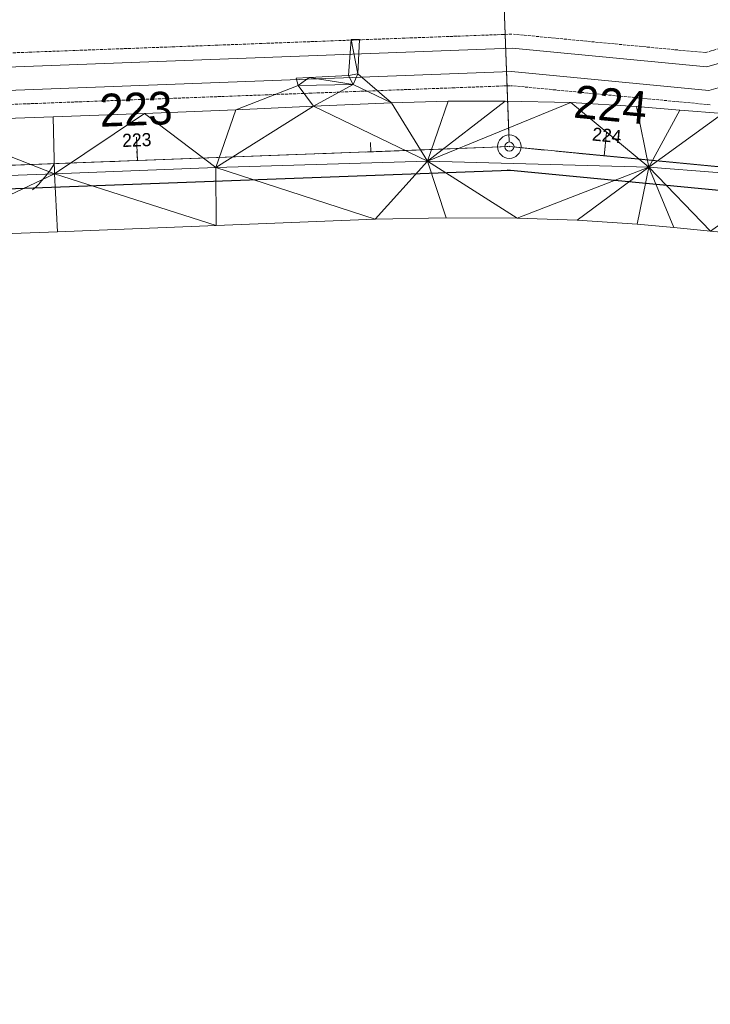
# Model space of a CAD drawing. Extents: x 2399984 to 2508823, y 556481 to 592637.
# Tile 141 of 158: x 2435943 to 2436090, y 570239 to 570449. Entities that reach past the tile are written whole.
import ezdxf
from ezdxf.enums import TextEntityAlignment as Align

# ---------------------------------------------------------------- set-up
doc = ezdxf.new("R2010")
doc.units = 0
doc.header["$MEASUREMENT"] = 0
for name, pattern in [('cl20', [100, 5, -5, 80, -5, 5]), ('cl50', [100, 7.5, -7.5, 70, -7.5, 7.5]), ('constlimit', [0.85, 0.65, -0.1, -0.1])]:
    doc.linetypes.add(name, pattern=pattern)
for name, color, linetype, lineweight in [('DT_X_Triangles', 91, 'Continuous', 0), ('GE_P_CL_20', 7, 'cl20', 13), ('GE_P_CL_50', 7, 'cl50', 13), ('PV_P_Walk', 241, 'Continuous', 13), ('RW_P_Const_Limits', 120, 'constlimit', 0), ('RW_X_CL_20', 6, 'cl20', 0)]:
    doc.layers.add(name, color=color, linetype=linetype, lineweight=lineweight)
doc.layers.add('GK_Visualization', color=30, linetype='Continuous', lineweight=13, plot=False)
doc.layers.add('SC_Scratch2', color=7, linetype='Continuous', lineweight=0, plot=False)
doc.styles.add('Style-font30', font='font30.shx')
doc.styles.add('Style-font31', font='font31.shx')

# ---------------------------------------------------------------- blocks, each defined once
blk = doc.blocks.new('X_18')
at = {"layer": 'GK_Visualization', "color": 1, "linetype": 'Continuous', "lineweight": 0}
for p, q in [((-0.07, -0.07), (0.07, 0.07)), ((-0.07, 0.07), (0.07, -0.07))]:
    blk.add_line(p, q, dxfattribs=at)

msp = doc.modelspace()

# ---------------------------------------------------------------- linework, layer by layer
at = {"layer": 'GE_P_CL_20', "linetype": 'Continuous'}
for p, q in [((2436047.34, 570422.8), (2436044.74, 570492.48)), ((2436017.79, 570420.7), (2436017.72, 570422.7)), ((2436067.68, 570419.86), (2436067.87, 570421.85)), ((2435967.83, 570418.83), (2435967.75, 570420.83))]:
    msp.add_line(p, q, dxfattribs=at)
at = {"layer": 'GE_P_CL_20'}
for p, q in [((2435768.12, 570411.36), (2436047.38, 570421.8)), ((2436047.38, 570421.8), (2436357.81, 570392.03))]:
    msp.add_line(p, q, dxfattribs=at)
at = {"layer": 'GE_P_CL_20', "linetype": 'Continuous'}
msp.add_circle((2436047.38, 570421.8), 1, dxfattribs=at)
at = {"layer": 'GE_P_CL_50', "linetype": 'Continuous'}
for p, q in [((2436047.29, 570424.3), (2436042.02, 570565.04)), ((2435967.83, 570418.83), (2435967.64, 570423.83)), ((2436067.68, 570419.86), (2436068.16, 570424.83))]:
    msp.add_line(p, q, dxfattribs=at)
at = {"layer": 'GE_P_CL_50'}
for p, q in [((2435768.12, 570411.36), (2436047.38, 570421.8)), ((2436047.38, 570421.8), (2436357.81, 570392.03))]:
    msp.add_line(p, q, dxfattribs=at)
at = {"layer": 'GE_P_CL_50', "linetype": 'Continuous'}
msp.add_circle((2436047.38, 570421.8), 2.5, dxfattribs=at)
at = {"layer": 'GE_P_CL_50', "linetype": 'Continuous', "extrusion": (0, 0, -1)}
msp.add_arc((-2435929.08, 570430.86), 24.54, 211.1308, 228.2731, dxfattribs=at)
at = {"layer": 'GK_Visualization', "color": 1, "flags": 128}
msp.add_lwpolyline([(2435795.48, 569701.9), (2435768.12, 570411.36), (2436047.38, 570421.8), (2436357.81, 570392.03)], dxfattribs=at)
msp.add_lwpolyline([(2435795.48, 569701.9), (2435768.12, 570411.36), (2436047.38, 570421.8), (2436357.81, 570392.03)], dxfattribs=at)
at = {"layer": 'PV_P_Walk'}
for p, q in [((2435776.11, 570432.67), (2436047.99, 570442.84)), ((2436089.59, 570438.85), (2436047.99, 570442.84)), ((2436089.59, 570438.85), (2436105.1, 570443.39)), ((2436090.07, 570433.78), (2436105.58, 570438.32)), ((2435776.29, 570427.68), (2436047.85, 570437.83)), ((2436090.07, 570433.78), (2436047.85, 570437.83))]:
    msp.add_line(p, q, dxfattribs=at)
at = {"layer": 'RW_P_Const_Limits'}
for p, q in [((2435773, 570435.56), (2436047.88, 570445.84)), ((2436089.3, 570441.89), (2436048.28, 570445.83)), ((2436089.3, 570441.89), (2436095.81, 570443.8)), ((2435866.93, 570428.07), (2436047.76, 570434.83)), ((2436090.36, 570430.74), (2436047.76, 570434.83))]:
    msp.add_line(p, q, dxfattribs=at)
at = {"layer": 'RW_X_CL_20'}
msp.add_line((2434772.45, 570374.13), (2436047.38, 570421.8), dxfattribs=at)
at = {"layer": 'SC_Scratch2', "color": 4, "linetype": 'Continuous', "lineweight": 30}
for p, q in [((2435768.31, 570406.36), (2436047.57, 570416.81)), ((2436046.9, 570416.83), (2436357.33, 570387.06))]:
    msp.add_line(p, q, dxfattribs=at)

# ---------------------------------------------------------------- block references
at = {"layer": 'GK_Visualization', "color": 1, "linetype": 'Continuous', "lineweight": 0}
msp.add_blockref('X_18', (2436047.38, 570421.8), dxfattribs=at)

# ---------------------------------------------------------------- texts
at = {"layer": 'GE_P_CL_20', "linetype": 'Continuous', "style": 'Style-font31'}
for s, rotation, p in [('224', 354.5222, (2436068.1, 570422.83)), ('223', 2.1417, (2435967.76, 570421.83))]:
    msp.add_text(s, height=2.8, rotation=rotation, dxfattribs=at).set_placement(p, align=Align.CENTER)
at = {"layer": 'GE_P_CL_50', "linetype": 'Continuous', "style": 'Style-font31'}
for s, rotation, p in [('224', 354.5222, (2436068.72, 570427.29)), ('223', 2.1417, (2435967.66, 570426.33))]:
    msp.add_text(s, height=7, rotation=rotation, dxfattribs=at).set_placement(p, align=Align.CENTER)
at = {"layer": 'GK_Visualization', "color": 1, "style": 'Style-font30'}
msp.add_text('TEMP83', height=0.14, dxfattribs=at).set_placement((2436047.38, 570421.8), align=Align.RIGHT)

# ---------------------------------------------------------------- meshes
at = {"layer": 'DT_X_Triangles'}
mesh = msp.add_polyface(dxfattribs=at)
corners = [(2435782.61, 570385.56), (2435787.49, 570397.66), (2435833.77, 570399.36), (2435797.7, 570370.76), (2435786.73, 570409.73), (2435787.12, 570421.03), (2435830.34, 570411.34), (2435787.35, 570398.83), (2435787.2, 570422.42), (2435829.08, 570423.89), (2435861.18, 570425.03), (2435891.6, 570413.84), (2435863.08, 570400.44), (2435893.28, 570426.16), (2435892.39, 570401.52), (2435950.13, 570415.99), (2435921.56, 570402.56), (2435921.54, 570427.16), (2435949.79, 570428.17), (2435950.73, 570403.6), (2435969.33, 570428.91), (2435984.58, 570417.37), (2435984.7, 570404.94), (2435988.87, 570429.69), (2436029.88, 570418.69), (2436018.66, 570406.31), (2436005.51, 570430.42), (2436002.19, 570434.9), (2436001.78, 570436.45), (2436004.54, 570436.56), (2436013.95, 570435.1), (2436012.95, 570437.03), (2436022.16, 570431.18), (2436013.57, 570444.71), (2436014.99, 570437.36), (2436015.35, 570444.72), (2436033.85, 570406.62), (2436034.31, 570431.52)]
mesh.append_faces([[corners[k] for k in face] for face in [(0, 1, 2), (0, 2, 3), (4, 5, 6), (4, 6, 7), (5, 8, 9), (5, 9, 6), (7, 6, 1), (1, 6, 2), (9, 10, 6), (6, 11, 12), (6, 12, 2), (6, 10, 11), (10, 13, 11), (12, 11, 14), (11, 15, 16), (11, 16, 14), (11, 13, 17), (11, 17, 15), (17, 18, 15), (16, 15, 19), (18, 20, 15), (15, 21, 22), (15, 22, 19), (15, 20, 21), (20, 23, 21), (21, 24, 25), (21, 25, 22), (21, 23, 26), (21, 26, 24), (23, 27, 26), (28, 29, 27), (27, 30, 26), (27, 29, 30), (29, 31, 30), (26, 30, 32), (26, 32, 24), (31, 33, 34), (31, 34, 30), (33, 35, 34), (30, 34, 32), (25, 24, 36), (32, 37, 24)]])
mesh = msp.add_polyface(dxfattribs=at)
corners = [(2436029.88, 570418.69), (2436049.04, 570406.51), (2436033.85, 570406.62), (2436034.31, 570431.52), (2436046.47, 570431.54), (2436060.55, 570431.2), (2436077.24, 570417.45), (2436061.88, 570406.12), (2436074.6, 570430.37), (2436074.7, 570405.24), (2436083.83, 570429.63), (2436082.56, 570404.51), (2436093.07, 570428.89), (2436106.44, 570415.17), (2436090.43, 570403.76), (2436098.63, 570402.96), (2436094.28, 570436.32), (2436097.77, 570430.24), (2436099.05, 570438.2), (2436102.77, 570431.68), (2436106.83, 570402.17), (2436105.82, 570432.56), (2436112.54, 570426.91), (2436112.44, 570414.72), (2436109.36, 570414.94), (2436116.98, 570396.86), (2436116.42, 570396.7), (2436141.63, 570423.35), (2436144.45, 570412.4), (2436129.85, 570400.51), (2436121.84, 570398.24), (2436141.75, 570425.24), (2436118.99, 570393.37), (2436123.86, 570394.69), (2436130.83, 570399.89), (2436139.7, 570397.88)]
mesh.append_faces([[corners[k] for k in face] for face in [(0, 1, 2), (0, 3, 4), (0, 4, 5), (0, 5, 6), (0, 6, 1), (1, 6, 7), (5, 8, 6), (7, 6, 9), (8, 10, 6), (9, 6, 11), (6, 12, 13), (6, 13, 14), (6, 14, 11), (6, 10, 12), (14, 13, 15), (12, 16, 17), (12, 17, 13), (16, 18, 17), (17, 18, 19), (17, 19, 13), (15, 13, 20), (18, 21, 19), (19, 21, 22), (19, 22, 23), (19, 23, 24), (19, 24, 13), (13, 24, 25), (13, 25, 20), (20, 25, 26), (24, 23, 25), (23, 27, 28), (23, 28, 29), (23, 29, 30), (23, 30, 25), (23, 22, 27), (22, 31, 27), (26, 25, 32), (25, 30, 32), (32, 30, 33), (30, 29, 34), (30, 34, 35), (30, 35, 33)]])

doc.saveas('drawing.dxf')
